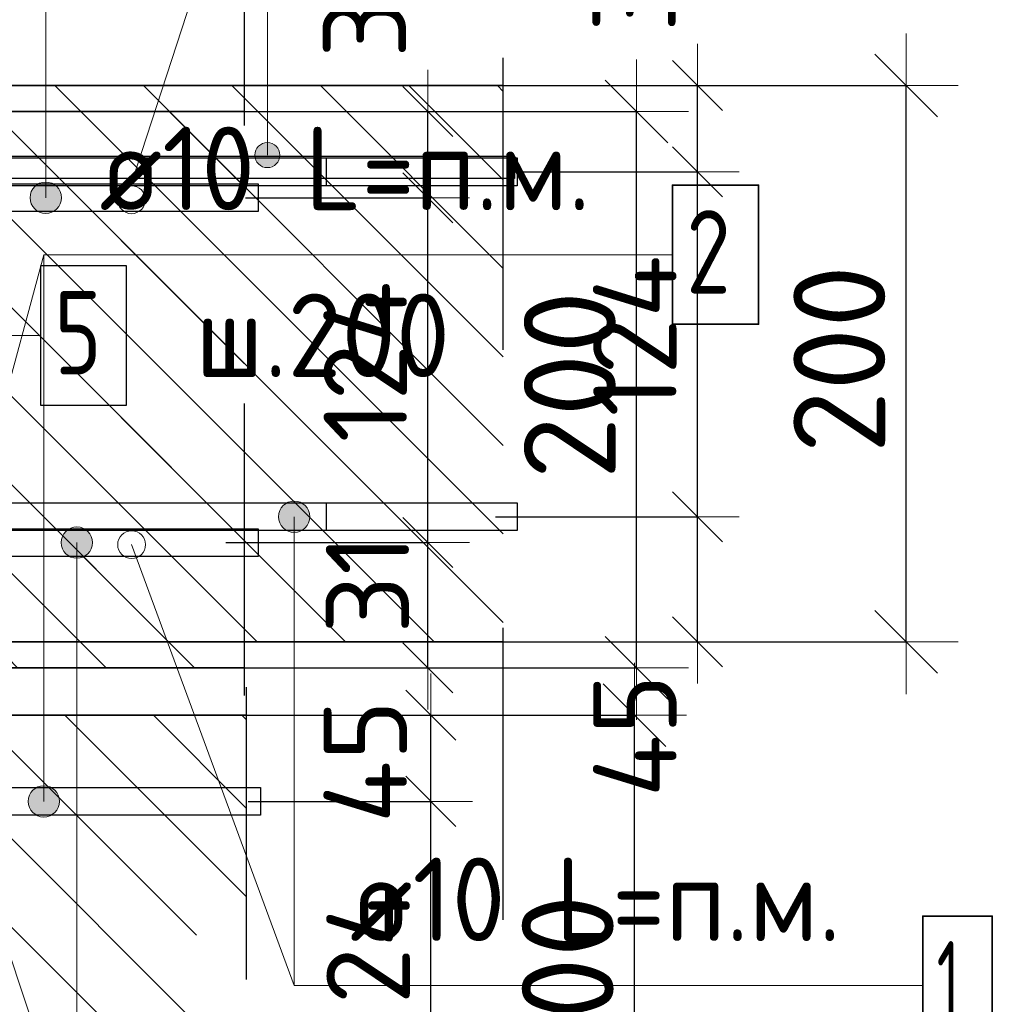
# Model space of a CAD drawing. Header units: metres. Extents: x -38 to 97, y -15 to 21.
# Tile 70 of 216: x 72.546 to 72.895, y 3.288 to 3.642. Entities that reach past the tile are written whole.
import ezdxf

# ---------------------------------------------------------------- set-up
doc = ezdxf.new("R2010")
doc.units = ezdxf.units.M
doc.header["$PDMODE"] = 65
doc.linetypes.add('______4', pattern=[0.135, 0.105, -0.03])
for name, color, linetype, lineweight in [('XR$3$Арм. стержнями верхней зоны', 180, 'Continuous', 35), ('XR$3$Арм. стержнями нижней зоны', 180, 'Continuous', 35), ('XR$3$Арм.стержн. Арматура края', 96, 'Continuous', 35), ('XR$3$Арм.стержн. Доп. арматура', 180, 'Continuous', 35), ('XR$3$Размерная линия (1)', 7, 'Continuous', 13), ('XR$3$Размерная линия_ общее', 7, 'Continuous', 13), ('XR$4$Арм. стержнями верхней зоны', 180, 'Continuous', 35), ('XR$4$Арм.стержн. Арматура края', 96, 'Continuous', 35), ('XR$4$ВК__отв в полу 1-2 эт', 220, 'Continuous', 25), ('XR$4$Размерная линия (1)', 7, 'Continuous', 13), ('XR$4$Размерная линия_ общее', 7, 'Continuous', 13), ('XR$6$Арм. стержнями верхней зоны', 180, 'Continuous', 35), ('XR$6$Арм. стержнями нижней зоны', 180, 'Continuous', 35), ('XR$6$Арм.стержн. Арматура края', 96, 'Continuous', 35), ('XR$6$Размерная линия (1)', 7, 'Continuous', 13), ('XR$6$Размерная линия_ общее', 7, 'Continuous', 13)]:
    doc.layers.add(name, color=color, linetype=linetype, lineweight=lineweight)
doc.styles.add('ISOCPEUR', font='txt')
doc.dimstyles.new('DIMSTYLE_12', dxfattribs={"dimtxt": 0.03, "dimasz": 0.03, "dimexe": 0, "dimexo": 0, "dimgap": 0.015, "dimtad": 2, "dimdec": 0, "dimlfac": 1000, "dimrnd": 1, "dimzin": 12, "dimdsep": 46, "dimtxsty": 'ISOCPEUR', "dimblk1": 'ALL_ML_STRICH', "dimblk2": 'ALL_ML_STRICH', "dimsah": 1, "dimcen": 0, "dimclrd": 7, "dimclre": 256, "dimclrt": 7, "dimadec": 0, "dimazin": 0, "dimtfac": 1, "dimtdec": 0, "dimtix": 1, "dimtmove": 2, "dimatfit": 3, "dimfxl": 0, "dimtzin": 0, "dimlwd": 0, "dimlwe": -3, "dimarcsym": 0})
doc.dimstyles.new('DIMSTYLE_14', dxfattribs={"dimtxt": 0.03, "dimasz": 0.03, "dimexe": 0, "dimexo": 0, "dimgap": 0.015, "dimtad": 2, "dimdec": 0, "dimlfac": 1000, "dimrnd": 1, "dimzin": 12, "dimdsep": 46, "dimtxsty": 'ISOCPEUR', "dimblk1": 'ALL_ML_STRICH', "dimblk2": 'ALL_ML_STRICH', "dimsah": 1, "dimcen": 0, "dimclrd": 7, "dimclre": 256, "dimclrt": 7, "dimadec": 0, "dimazin": 0, "dimtfac": 1, "dimtdec": 0, "dimtix": 1, "dimtmove": 2, "dimatfit": 3, "dimfxl": 0, "dimtvp": 1.2, "dimtzin": 0, "dimlwd": 0, "dimlwe": -3, "dimarcsym": 0})
doc.dimstyles.new('DIMSTYLE_8', dxfattribs={"dimtxt": 0.033, "dimasz": 0.0375, "dimexe": 0, "dimexo": 0, "dimgap": 0.0165, "dimtad": 2, "dimdec": 0, "dimlfac": 1000, "dimrnd": 1, "dimzin": 12, "dimdsep": 46, "dimtxsty": 'ISOCPEUR', "dimblk1": 'ALL_ML_STRICH', "dimblk2": 'ALL_ML_STRICH', "dimsah": 1, "dimcen": 0, "dimclrd": 7, "dimclre": 256, "dimclrt": 7, "dimadec": 0, "dimazin": 0, "dimtfac": 1, "dimtdec": 0, "dimtix": 1, "dimtmove": 2, "dimatfit": 3, "dimfxl": 0, "dimtzin": 0, "dimlwd": 0, "dimlwe": -3, "dimarcsym": 0})
pattern_1 = [(135, (0, 0), (-0.031819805, -0.031819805), [0.4, -0.05, 0, -0.05]), (135, (-0.01591, -0.01591), (-0.031819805, -0.031819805), [0.8, -0.1, 0.1, -0.1])]

# ---------------------------------------------------------------- blocks, each defined once
blk = doc.blocks.new('ALL_ML_STRICH')
at = {"color": 0, "linetype": 'ByBlock', "lineweight": -2}
for p, q in [((0, -0.5), (0, 0.5)), ((-0.3, -0.3), (0.3, 0.3)), ((-1, 0), (0.5, 0))]:
    blk.add_line(p, q, dxfattribs=at)
blk = doc.blocks.new('*D95')
at = {"layer": 'DEFPOINTS', "color": 7, "linetype": 'Continuous', "lineweight": 13, "transparency": 33554687}
for p in [(72.69287, 3.61831), (72.69287, 3.41831), (72.86441, 3.41831)]:
    blk.add_point(p, dxfattribs=at)
at = {"layer": 'XR$3$Размерная линия_ общее', "color": 253, "linetype": 'Continuous', "lineweight": -2, "true_color": 0xa0a0a0, "transparency": 33554687}
for p, q in [((72.71287, 3.61831), (72.86441, 3.61831)), ((72.71287, 3.41831), (72.86441, 3.41831))]:
    blk.add_line(p, q, dxfattribs=at)
at = {"layer": 'XR$3$Размерная линия_ общее', "color": 7, "linetype": 'Continuous', "lineweight": -2, "transparency": 33554687}
blk.add_line((72.86441, 3.41831), (72.86441, 3.61831), dxfattribs=at)
at = {"layer": 'XR$3$Размерная линия_ общее', "color": 7, "linetype": 'Continuous', "lineweight": 13, "transparency": 33554687, "xscale": 0.0375, "yscale": 0.0375, "zscale": 0.0375}
for p, rotation in [((72.86441, 3.61831), 90), ((72.86441, 3.41831), 270)]:
    blk.add_blockref('ALL_ML_STRICH', p, dxfattribs=dict(at, rotation=rotation))
at = {"layer": 'XR$3$Размерная линия_ общее', "color": 7, "linetype": 'Continuous', "lineweight": 13, "transparency": 33554687, "insert": (72.84041, 3.51996), "char_height": 0.033, "width": 0.099, "attachment_point": 5, "rotation": 90, "style": 'ISOCPEUR'}
blk.add_mtext('\\A1;{200}', dxfattribs=at)
blk = doc.blocks.new('*D213')
at = {"layer": 'DEFPOINTS', "color": 7, "linetype": 'Continuous', "lineweight": 13, "transparency": 33554687}
for p in [(72.69675, 3.46331), (72.7096, 3.41831), (72.78941, 3.41831)]:
    blk.add_point(p, dxfattribs=at)
at = {"layer": 'XR$3$Размерная линия (1)', "color": 9, "linetype": 'Continuous', "lineweight": -2, "true_color": 0xc7c7c7, "transparency": 33554687}
for p, q in [((72.71675, 3.46331), (72.78941, 3.46331)), ((72.7296, 3.41831), (72.78941, 3.41831))]:
    blk.add_line(p, q, dxfattribs=at)
at = {"layer": 'XR$3$Размерная линия (1)', "color": 7, "linetype": 'Continuous', "lineweight": -2, "transparency": 33554687}
blk.add_line((72.78941, 3.41831), (72.78941, 3.46331), dxfattribs=at)
at = {"layer": 'XR$3$Размерная линия (1)', "color": 7, "linetype": 'Continuous', "lineweight": 13, "transparency": 33554687, "xscale": 0.03, "yscale": 0.03, "zscale": 0.03}
for p, rotation in [((72.78941, 3.46331), 90), ((72.78941, 3.41831), 270)]:
    blk.add_blockref('ALL_ML_STRICH', p, dxfattribs=dict(at, rotation=rotation))
at = {"layer": 'XR$3$Размерная линия (1)', "color": 7, "linetype": 'Continuous', "lineweight": 13, "transparency": 33554687, "insert": (72.76691, 3.38455), "char_height": 0.03, "width": 0.06, "attachment_point": 5, "rotation": 90, "style": 'ISOCPEUR'}
blk.add_mtext('\\A1;{45}', dxfattribs=at)
blk = doc.blocks.new('*D214')
at = {"layer": 'DEFPOINTS', "color": 7, "linetype": 'Continuous', "lineweight": 13, "transparency": 33554687}
for p in [(72.70378, 3.58731), (72.69675, 3.46331), (72.78941, 3.46331)]:
    blk.add_point(p, dxfattribs=at)
at = {"layer": 'XR$3$Размерная линия (1)', "color": 9, "linetype": 'Continuous', "lineweight": -2, "true_color": 0xc7c7c7, "transparency": 33554687}
for p, q in [((72.72378, 3.58731), (72.78941, 3.58731)), ((72.71675, 3.46331), (72.78941, 3.46331))]:
    blk.add_line(p, q, dxfattribs=at)
at = {"layer": 'XR$3$Размерная линия (1)', "color": 7, "linetype": 'Continuous', "lineweight": -2, "transparency": 33554687}
blk.add_line((72.78941, 3.46331), (72.78941, 3.58731), dxfattribs=at)
at = {"layer": 'XR$3$Размерная линия (1)', "color": 7, "linetype": 'Continuous', "lineweight": 13, "transparency": 33554687, "xscale": 0.03, "yscale": 0.03, "zscale": 0.03}
for p, rotation in [((72.78941, 3.58731), 90), ((72.78941, 3.46331), 270)]:
    blk.add_blockref('ALL_ML_STRICH', p, dxfattribs=dict(at, rotation=rotation))
at = {"layer": 'XR$3$Размерная линия (1)', "color": 7, "linetype": 'Continuous', "lineweight": 13, "transparency": 33554687, "insert": (72.76691, 3.52831), "char_height": 0.03, "width": 0.09, "attachment_point": 5, "rotation": 90, "style": 'ISOCPEUR'}
blk.add_mtext('\\A1;{124}', dxfattribs=at)
blk = doc.blocks.new('*D215')
at = {"layer": 'DEFPOINTS', "color": 7, "linetype": 'Continuous', "lineweight": 13, "transparency": 33554687}
for p in [(72.68591, 3.61831), (72.70378, 3.58731), (72.78941, 3.58731)]:
    blk.add_point(p, dxfattribs=at)
at = {"layer": 'XR$3$Размерная линия (1)', "color": 9, "linetype": 'Continuous', "lineweight": -2, "true_color": 0xc7c7c7, "transparency": 33554687}
for p, q in [((72.70591, 3.61831), (72.78941, 3.61831)), ((72.72378, 3.58731), (72.78941, 3.58731))]:
    blk.add_line(p, q, dxfattribs=at)
at = {"layer": 'XR$3$Размерная линия (1)', "color": 7, "linetype": 'Continuous', "lineweight": -2, "transparency": 33554687}
blk.add_line((72.78941, 3.58731), (72.78941, 3.61831), dxfattribs=at)
at = {"layer": 'XR$3$Размерная линия (1)', "color": 7, "linetype": 'Continuous', "lineweight": 13, "transparency": 33554687, "xscale": 0.03, "yscale": 0.03, "zscale": 0.03}
for p, rotation in [((72.78941, 3.61831), 90), ((72.78941, 3.58731), 270)]:
    blk.add_blockref('ALL_ML_STRICH', p, dxfattribs=dict(at, rotation=rotation))
at = {"layer": 'XR$3$Размерная линия (1)', "color": 7, "linetype": 'Continuous', "lineweight": 13, "transparency": 33554687, "insert": (72.76667, 3.6556), "char_height": 0.03, "width": 0.06, "attachment_point": 5, "rotation": 90, "style": 'ISOCPEUR'}
blk.add_mtext('\\A1;{31}', dxfattribs=at)
blk = doc.blocks.new('*D506')
at = {"layer": 'DEFPOINTS', "color": 7, "linetype": 'Continuous', "lineweight": 13, "transparency": 33554687}
for p in [(72.60789, 3.36097), (72.60086, 3.23697), (72.69352, 3.23697)]:
    blk.add_point(p, dxfattribs=at)
at = {"layer": 'XR$4$Размерная линия (1)', "color": 9, "linetype": 'Continuous', "lineweight": -2, "true_color": 0xc7c7c7, "transparency": 33554687}
for p, q in [((72.62789, 3.36097), (72.69352, 3.36097)), ((72.62086, 3.23697), (72.69352, 3.23697))]:
    blk.add_line(p, q, dxfattribs=at)
at = {"layer": 'XR$4$Размерная линия (1)', "color": 7, "linetype": 'Continuous', "lineweight": -2, "transparency": 33554687}
blk.add_line((72.69352, 3.23697), (72.69352, 3.36097), dxfattribs=at)
at = {"layer": 'XR$4$Размерная линия (1)', "color": 7, "linetype": 'Continuous', "lineweight": 13, "transparency": 33554687, "xscale": 0.03, "yscale": 0.03, "zscale": 0.03}
for p, rotation in [((72.69352, 3.36097), 90), ((72.69352, 3.23697), 270)]:
    blk.add_blockref('ALL_ML_STRICH', p, dxfattribs=dict(at, rotation=rotation))
at = {"layer": 'XR$4$Размерная линия (1)', "color": 7, "linetype": 'Continuous', "lineweight": 13, "transparency": 33554687, "insert": (72.67102, 3.30197), "char_height": 0.03, "width": 0.09, "attachment_point": 5, "rotation": 90, "style": 'ISOCPEUR'}
blk.add_mtext('\\A1;{124}', dxfattribs=at)
blk = doc.blocks.new('*D507')
at = {"layer": 'DEFPOINTS', "color": 7, "linetype": 'Continuous', "lineweight": 13, "transparency": 33554687}
for p in [(72.59002, 3.39197), (72.60789, 3.36097), (72.69352, 3.36097)]:
    blk.add_point(p, dxfattribs=at)
at = {"layer": 'XR$4$Размерная линия (1)', "color": 9, "linetype": 'Continuous', "lineweight": -2, "true_color": 0xc7c7c7, "transparency": 33554687}
for p, q in [((72.61002, 3.39197), (72.69352, 3.39197)), ((72.62789, 3.36097), (72.69352, 3.36097))]:
    blk.add_line(p, q, dxfattribs=at)
at = {"layer": 'XR$4$Размерная линия (1)', "color": 7, "linetype": 'Continuous', "lineweight": -2, "transparency": 33554687}
blk.add_line((72.69352, 3.36097), (72.69352, 3.39197), dxfattribs=at)
at = {"layer": 'XR$4$Размерная линия (1)', "color": 7, "linetype": 'Continuous', "lineweight": 13, "transparency": 33554687, "xscale": 0.03, "yscale": 0.03, "zscale": 0.03}
for p, rotation in [((72.69352, 3.39197), 90), ((72.69352, 3.36097), 270)]:
    blk.add_blockref('ALL_ML_STRICH', p, dxfattribs=dict(at, rotation=rotation))
at = {"layer": 'XR$4$Размерная линия (1)', "color": 7, "linetype": 'Continuous', "lineweight": 13, "transparency": 33554687, "insert": (72.67078, 3.43926), "char_height": 0.03, "width": 0.06, "attachment_point": 5, "rotation": 90, "style": 'ISOCPEUR'}
blk.add_mtext('\\A1;{31}', dxfattribs=at)
blk = doc.blocks.new('*D513')
at = {"layer": 'DEFPOINTS', "color": 7, "linetype": 'Continuous', "lineweight": 13, "transparency": 33554687}
for p in [(72.5952, 3.39197), (72.5952, 3.19197), (72.76674, 3.19197)]:
    blk.add_point(p, dxfattribs=at)
at = {"layer": 'XR$4$Размерная линия_ общее', "color": 253, "linetype": 'Continuous', "lineweight": -2, "true_color": 0xa0a0a0, "transparency": 33554687}
for p, q in [((72.6152, 3.39197), (72.76674, 3.39197)), ((72.6152, 3.19197), (72.76674, 3.19197))]:
    blk.add_line(p, q, dxfattribs=at)
at = {"layer": 'XR$4$Размерная линия_ общее', "color": 7, "linetype": 'Continuous', "lineweight": -2, "transparency": 33554687}
blk.add_line((72.76674, 3.19197), (72.76674, 3.39197), dxfattribs=at)
at = {"layer": 'XR$4$Размерная линия_ общее', "color": 7, "linetype": 'Continuous', "lineweight": 13, "transparency": 33554687, "xscale": 0.0375, "yscale": 0.0375, "zscale": 0.0375}
for p, rotation in [((72.76674, 3.39197), 90), ((72.76674, 3.19197), 270)]:
    blk.add_blockref('ALL_ML_STRICH', p, dxfattribs=dict(at, rotation=rotation))
at = {"layer": 'XR$4$Размерная линия_ общее', "color": 7, "linetype": 'Continuous', "lineweight": 13, "transparency": 33554687, "insert": (72.74274, 3.29362), "char_height": 0.033, "width": 0.099, "attachment_point": 5, "rotation": 90, "style": 'ISOCPEUR'}
blk.add_mtext('\\A1;{200}', dxfattribs=at)
blk = doc.blocks.new('*D831')
at = {"layer": 'DEFPOINTS', "color": 7, "linetype": 'Continuous', "lineweight": 13, "transparency": 33554687}
for p in [(72.59594, 3.609), (72.59594, 3.409), (72.76748, 3.409)]:
    blk.add_point(p, dxfattribs=at)
at = {"layer": 'XR$6$Размерная линия_ общее', "color": 253, "linetype": 'Continuous', "lineweight": -2, "true_color": 0xa0a0a0, "transparency": 33554687}
for p, q in [((72.61594, 3.609), (72.76748, 3.609)), ((72.61594, 3.409), (72.76748, 3.409))]:
    blk.add_line(p, q, dxfattribs=at)
at = {"layer": 'XR$6$Размерная линия_ общее', "color": 7, "linetype": 'Continuous', "lineweight": -2, "transparency": 33554687}
blk.add_line((72.76748, 3.409), (72.76748, 3.609), dxfattribs=at)
at = {"layer": 'XR$6$Размерная линия_ общее', "color": 7, "linetype": 'Continuous', "lineweight": 13, "transparency": 33554687, "xscale": 0.0375, "yscale": 0.0375, "zscale": 0.0375}
for p, rotation in [((72.76748, 3.609), 90), ((72.76748, 3.409), 270)]:
    blk.add_blockref('ALL_ML_STRICH', p, dxfattribs=dict(at, rotation=rotation))
at = {"layer": 'XR$6$Размерная линия_ общее', "color": 7, "linetype": 'Continuous', "lineweight": 13, "transparency": 33554687, "insert": (72.74348, 3.51065), "char_height": 0.033, "width": 0.099, "attachment_point": 5, "rotation": 90, "style": 'ISOCPEUR'}
blk.add_mtext('\\A1;{200}', dxfattribs=at)
blk = doc.blocks.new('*D978')
at = {"layer": 'DEFPOINTS', "color": 7, "linetype": 'Continuous', "lineweight": 13, "transparency": 33554687}
for p in [(72.59982, 3.454), (72.61267, 3.409), (72.69248, 3.409)]:
    blk.add_point(p, dxfattribs=at)
at = {"layer": 'XR$6$Размерная линия (1)', "color": 9, "linetype": 'Continuous', "lineweight": -2, "true_color": 0xc7c7c7, "transparency": 33554687}
for p, q in [((72.61982, 3.454), (72.69248, 3.454)), ((72.63267, 3.409), (72.69248, 3.409))]:
    blk.add_line(p, q, dxfattribs=at)
at = {"layer": 'XR$6$Размерная линия (1)', "color": 7, "linetype": 'Continuous', "lineweight": -2, "transparency": 33554687}
blk.add_line((72.69248, 3.409), (72.69248, 3.454), dxfattribs=at)
at = {"layer": 'XR$6$Размерная линия (1)', "color": 7, "linetype": 'Continuous', "lineweight": 13, "transparency": 33554687, "xscale": 0.03, "yscale": 0.03, "zscale": 0.03}
for p, rotation in [((72.69248, 3.454), 90), ((72.69248, 3.409), 270)]:
    blk.add_blockref('ALL_ML_STRICH', p, dxfattribs=dict(at, rotation=rotation))
at = {"layer": 'XR$6$Размерная линия (1)', "color": 7, "linetype": 'Continuous', "lineweight": 13, "transparency": 33554687, "insert": (72.66998, 3.37524), "char_height": 0.03, "width": 0.06, "attachment_point": 5, "rotation": 90, "style": 'ISOCPEUR'}
blk.add_mtext('\\A1;{45}', dxfattribs=at)
blk = doc.blocks.new('*D979')
at = {"layer": 'DEFPOINTS', "color": 7, "linetype": 'Continuous', "lineweight": 13, "transparency": 33554687}
for p in [(72.60685, 3.578), (72.59982, 3.454), (72.69248, 3.454)]:
    blk.add_point(p, dxfattribs=at)
at = {"layer": 'XR$6$Размерная линия (1)', "color": 9, "linetype": 'Continuous', "lineweight": -2, "true_color": 0xc7c7c7, "transparency": 33554687}
for p, q in [((72.62685, 3.578), (72.69248, 3.578)), ((72.61982, 3.454), (72.69248, 3.454))]:
    blk.add_line(p, q, dxfattribs=at)
at = {"layer": 'XR$6$Размерная линия (1)', "color": 7, "linetype": 'Continuous', "lineweight": -2, "transparency": 33554687}
blk.add_line((72.69248, 3.454), (72.69248, 3.578), dxfattribs=at)
at = {"layer": 'XR$6$Размерная линия (1)', "color": 7, "linetype": 'Continuous', "lineweight": 13, "transparency": 33554687, "xscale": 0.03, "yscale": 0.03, "zscale": 0.03}
for p, rotation in [((72.69248, 3.578), 90), ((72.69248, 3.454), 270)]:
    blk.add_blockref('ALL_ML_STRICH', p, dxfattribs=dict(at, rotation=rotation))
at = {"layer": 'XR$6$Размерная линия (1)', "color": 7, "linetype": 'Continuous', "lineweight": 13, "transparency": 33554687, "insert": (72.66998, 3.519), "char_height": 0.03, "width": 0.09, "attachment_point": 5, "rotation": 90, "style": 'ISOCPEUR'}
blk.add_mtext('\\A1;{124}', dxfattribs=at)
blk = doc.blocks.new('*D980')
at = {"layer": 'DEFPOINTS', "color": 7, "linetype": 'Continuous', "lineweight": 13, "transparency": 33554687}
for p in [(72.58898, 3.609), (72.60685, 3.578), (72.69248, 3.578)]:
    blk.add_point(p, dxfattribs=at)
at = {"layer": 'XR$6$Размерная линия (1)', "color": 9, "linetype": 'Continuous', "lineweight": -2, "true_color": 0xc7c7c7, "transparency": 33554687}
for p, q in [((72.60898, 3.609), (72.69248, 3.609)), ((72.62685, 3.578), (72.69248, 3.578))]:
    blk.add_line(p, q, dxfattribs=at)
at = {"layer": 'XR$6$Размерная линия (1)', "color": 7, "linetype": 'Continuous', "lineweight": -2, "transparency": 33554687}
blk.add_line((72.69248, 3.578), (72.69248, 3.609), dxfattribs=at)
at = {"layer": 'XR$6$Размерная линия (1)', "color": 7, "linetype": 'Continuous', "lineweight": 13, "transparency": 33554687, "xscale": 0.03, "yscale": 0.03, "zscale": 0.03}
for p, rotation in [((72.69248, 3.609), 90), ((72.69248, 3.578), 270)]:
    blk.add_blockref('ALL_ML_STRICH', p, dxfattribs=dict(at, rotation=rotation))
at = {"layer": 'XR$6$Размерная линия (1)', "color": 7, "linetype": 'Continuous', "lineweight": 13, "transparency": 33554687, "insert": (72.66974, 3.64629), "char_height": 0.03, "width": 0.06, "attachment_point": 5, "rotation": 90, "style": 'ISOCPEUR'}
blk.add_mtext('\\A1;{31}', dxfattribs=at)

msp = doc.modelspace()

# ---------------------------------------------------------------- hatches: boundary and pattern name
at = {"linetype": 'Continuous', "lineweight": 25, "transparency": 33554687}
h = msp.add_hatch(dxfattribs=at)
h.set_pattern_fill('__________540', scale=0.015, style=0, pattern_type=2)
h.set_pattern_definition(pattern_1)
h.paths.add_polyline_path([(72.34592, 3.61831), (72.34592, 3.41831), (72.71957, 3.41831), (72.71957, 3.61831)], flags=0)
at = {"linetype": 'Continuous', "lineweight": 13, "transparency": 33554687}
h = msp.add_hatch(dxfattribs=at)
h.set_pattern_fill('__________540', scale=0.015, style=0, pattern_type=2)
h.set_pattern_definition(pattern_1)
h.paths.add_polyline_path([(72.44581, 3.609), (72.44581, 3.409), (72.62641, 3.409), (72.62641, 3.609)], flags=0)
h = msp.add_hatch(dxfattribs=at)
h.set_pattern_fill('__________540', scale=0.015, style=0, pattern_type=2)
h.set_pattern_definition(pattern_1)
h.paths.add_polyline_path([(72.20014, 3.39197), (72.20014, 3.19197), (72.62732, 3.19197), (72.62732, 3.39197)], flags=0)
at = {"layer": 'XR$3$Арм. стержнями верхней зоны', "linetype": 'Continuous', "lineweight": 13, "transparency": 33554687}
for points in [[(72.63701, 3.59718), (72.63251, 3.59718), (72.63089, 3.59556)], [(72.63701, 3.59718), (72.63089, 3.59556), (72.63863, 3.59556)], [(72.63251, 3.59718), (72.63701, 3.59718), (72.63476, 3.59781)], [(72.63863, 3.59556), (72.63089, 3.59556), (72.63026, 3.59331)], [(72.63863, 3.59556), (72.63026, 3.59331), (72.63926, 3.59331)], [(72.63926, 3.59331), (72.63026, 3.59331), (72.63089, 3.59106)], [(72.63926, 3.59331), (72.63089, 3.59106), (72.63863, 3.59106)], [(72.63863, 3.59106), (72.63089, 3.59106), (72.63251, 3.58944)], [(72.63863, 3.59106), (72.63251, 3.58944), (72.63701, 3.58944)], [(72.63701, 3.58944), (72.63251, 3.58944), (72.63476, 3.58881)]]:
    msp.add_hatch(color=7, dxfattribs=at).paths.add_polyline_path(points)
at = {"layer": 'XR$3$Арм. стержнями нижней зоны', "linetype": 'Continuous', "lineweight": 13, "transparency": 33554687}
for points in [[(72.6388, 3.46331), (72.65005, 3.46331), (72.64926, 3.46612)], [(72.6388, 3.46331), (72.64926, 3.46612), (72.63959, 3.46612)], [(72.63959, 3.46612), (72.64926, 3.46612), (72.64724, 3.46814)], [(72.63959, 3.46612), (72.64724, 3.46814), (72.64161, 3.46814)], [(72.64161, 3.46814), (72.64724, 3.46814), (72.64442, 3.46893)], [(72.63959, 3.46049), (72.65005, 3.46331), (72.6388, 3.46331)], [(72.63959, 3.46049), (72.64926, 3.46049), (72.65005, 3.46331)], [(72.64161, 3.45847), (72.64926, 3.46049), (72.63959, 3.46049)], [(72.64161, 3.45847), (72.64724, 3.45847), (72.64926, 3.46049)], [(72.64724, 3.45847), (72.64161, 3.45847), (72.64442, 3.45768)]]:
    msp.add_hatch(color=7, dxfattribs=at).paths.add_polyline_path(points)
at = {"layer": 'XR$4$Арм. стержнями верхней зоны', "linetype": 'Continuous', "lineweight": 13, "transparency": 33554687}
for points in [[(72.55923, 3.36378), (72.54956, 3.36378), (72.54877, 3.36097)], [(72.55923, 3.36378), (72.54877, 3.36097), (72.56002, 3.36097)], [(72.55721, 3.36581), (72.55158, 3.36581), (72.54956, 3.36378)], [(72.55721, 3.36581), (72.54956, 3.36378), (72.55923, 3.36378)], [(72.55158, 3.36581), (72.55721, 3.36581), (72.55439, 3.3666)], [(72.56002, 3.36097), (72.54877, 3.36097), (72.54956, 3.35816)], [(72.56002, 3.36097), (72.54956, 3.35816), (72.55923, 3.35816)], [(72.55923, 3.35816), (72.54956, 3.35816), (72.55158, 3.35613)], [(72.55923, 3.35816), (72.55158, 3.35613), (72.55721, 3.35613)], [(72.55721, 3.35613), (72.55158, 3.35613), (72.55439, 3.35535)]]:
    msp.add_hatch(color=7, dxfattribs=at).paths.add_polyline_path(points)
at = {"layer": 'XR$6$Арм. стержнями верхней зоны', "linetype": 'Continuous', "lineweight": 13, "transparency": 33554687}
for points in [[(72.55789, 3.58284), (72.55226, 3.58284), (72.55024, 3.58081)], [(72.55789, 3.58284), (72.55024, 3.58081), (72.55991, 3.58081)], [(72.55226, 3.58284), (72.55789, 3.58284), (72.55508, 3.58362)], [(72.55991, 3.58081), (72.55024, 3.58081), (72.54945, 3.578)], [(72.55991, 3.58081), (72.54945, 3.578), (72.5607, 3.578)], [(72.5607, 3.578), (72.54945, 3.578), (72.55024, 3.57519)], [(72.5607, 3.578), (72.55024, 3.57519), (72.55991, 3.57519)], [(72.55991, 3.57519), (72.55024, 3.57519), (72.55226, 3.57316)], [(72.55991, 3.57519), (72.55226, 3.57316), (72.55789, 3.57316)], [(72.55789, 3.57316), (72.55226, 3.57316), (72.55508, 3.57237)]]:
    msp.add_hatch(color=7, dxfattribs=at).paths.add_polyline_path(points)
at = {"layer": 'XR$6$Арм. стержнями нижней зоны', "linetype": 'Continuous', "lineweight": 13, "transparency": 33554687}
for points in [[(72.56143, 3.45681), (72.5711, 3.45681), (72.56908, 3.45884)], [(72.56143, 3.45681), (72.56908, 3.45884), (72.56345, 3.45884)], [(72.56345, 3.45884), (72.56908, 3.45884), (72.56627, 3.45962)], [(72.56064, 3.454), (72.57189, 3.454), (72.5711, 3.45681)], [(72.56064, 3.454), (72.5711, 3.45681), (72.56143, 3.45681)], [(72.56143, 3.45119), (72.57189, 3.454), (72.56064, 3.454)], [(72.56143, 3.45119), (72.5711, 3.45119), (72.57189, 3.454)], [(72.56345, 3.44916), (72.5711, 3.45119), (72.56143, 3.45119)], [(72.56345, 3.44916), (72.56908, 3.44916), (72.5711, 3.45119)], [(72.56908, 3.44916), (72.56345, 3.44916), (72.56627, 3.44837)]]:
    msp.add_hatch(color=7, dxfattribs=at).paths.add_polyline_path(points)

# ---------------------------------------------------------------- linework, layer by layer
at = {"color": 7, "linetype": 'Continuous', "lineweight": 13, "transparency": 33554687}
for p, q in [((72.58592, 3.58326), (72.63476, 3.73347)), ((72.58595, 3.45326), (72.64442, 3.29473)), ((72.49584, 3.44395), (72.56618, 3.23395))]:
    msp.add_line(p, q, dxfattribs=at)
at = {"color": 7, "linetype": '______4', "lineweight": 25, "transparency": 33554687}
for p, q in [((72.71957, 3.31831), (72.71957, 3.71831)), ((72.62641, 3.709), (72.62641, 3.309)), ((72.62732, 3.09197), (72.62732, 3.49197))]:
    msp.add_line(p, q, dxfattribs=at)
at = {"color": 7, "linetype": 'Continuous', "lineweight": 35, "transparency": 33554687}
for p, q in [((72.71957, 3.61831), (72.34592, 3.61831)), ((72.62641, 3.609), (72.44581, 3.609)), ((72.34592, 3.41831), (72.71957, 3.41831)), ((72.44581, 3.409), (72.62641, 3.409)), ((72.62732, 3.39197), (72.20014, 3.39197))]:
    msp.add_line(p, q, dxfattribs=at)
at = {"color": 7, "linetype": 'Continuous', "lineweight": 13, "transparency": 33554687}
for centre in [(72.58592, 3.57726), (72.58595, 3.45326)]:
    msp.add_circle(centre, 0.005, dxfattribs=at)
at = {"layer": 'XR$3$Арм. стержнями верхней зоны', "color": 7, "linetype": 'Continuous', "lineweight": 13, "transparency": 33554687}
for p, q in [((72.63476, 3.73347), (72.63476, 3.59331)), ((72.63476, 3.59781), (72.63476, 3.59781)), ((72.63026, 3.59331), (72.63026, 3.59331)), ((72.63926, 3.59331), (72.63926, 3.59331)), ((72.63476, 3.58881), (72.63476, 3.58881))]:
    msp.add_line(p, q, dxfattribs=at)
at = {"layer": 'XR$3$Арм. стержнями верхней зоны', "color": 4, "linetype": 'Continuous', "lineweight": 25, "transparency": 33554687}
msp.add_lwpolyline([(72.14592, 3.59231), (72.72457, 3.59231), (72.72457, 3.58231), (72.14592, 3.58231), (72.14592, 3.59231)], dxfattribs=at)
at = {"layer": 'XR$3$Арм. стержнями верхней зоны', "color": 7, "linetype": 'Continuous', "lineweight": 13, "transparency": 33554687}
msp.add_circle((72.63476, 3.59331), 0.0045, dxfattribs=at)
at = {"layer": 'XR$3$Арм. стержнями нижней зоны', "color": 7, "linetype": 'Continuous', "lineweight": 13, "transparency": 33554687}
for p, q in [((72.64442, 3.46893), (72.64442, 3.46893)), ((72.6388, 3.46331), (72.6388, 3.46331)), ((72.64442, 3.29473), (72.64442, 3.46331)), ((72.65005, 3.46331), (72.65005, 3.46331)), ((72.64442, 3.45768), (72.64442, 3.45768)), ((72.64442, 3.29473), (72.87042, 3.29473))]:
    msp.add_line(p, q, dxfattribs=at)
at = {"layer": 'XR$3$Арм. стержнями нижней зоны', "color": 4, "linetype": 'Continuous', "lineweight": 25, "transparency": 33554687}
msp.add_lwpolyline([(72.14592, 3.46831), (72.72457, 3.46831), (72.72457, 3.45831), (72.14592, 3.45831), (72.14592, 3.46831)], dxfattribs=at)
at = {"layer": 'XR$3$Арм. стержнями нижней зоны', "color": 7, "linetype": 'Continuous', "lineweight": 35, "transparency": 33554687}
msp.add_lwpolyline([(72.87042, 3.26973), (72.89542, 3.26973), (72.89542, 3.31973), (72.87042, 3.31973), (72.87042, 3.26973)], dxfattribs=at)
at = {"layer": 'XR$3$Арм. стержнями нижней зоны', "color": 7, "linetype": 'Continuous', "lineweight": 13, "transparency": 33554687}
msp.add_circle((72.64442, 3.46331), 0.00563, dxfattribs=at)
at = {"layer": 'XR$3$Арм.стержн. Арматура края', "color": 4, "linetype": 'Continuous', "lineweight": 25, "transparency": 33554687}
for points in [[(72.18926, 3.59231), (72.65592, 3.59231), (72.65592, 3.58231)], [(72.65592, 3.58231), (72.18995, 3.58231)], [(72.18995, 3.46831), (72.65592, 3.46831), (72.65592, 3.45831), (72.18926, 3.45831)]]:
    msp.add_lwpolyline(points, dxfattribs=at)
at = {"layer": 'XR$3$Арм.стержн. Арматура края', "color": 40, "linetype": 'Continuous', "lineweight": 25, "transparency": 33554687}
msp.add_lwpolyline([(72.37985, 3.59294), (72.72357, 3.59294), (72.72357, 3.58494), (72.38002, 3.58494)], dxfattribs=at)
at = {"layer": 'XR$3$Арм.стержн. Доп. арматура', "color": 7, "linetype": 'Continuous', "lineweight": 13, "transparency": 33554687}
msp.add_line((72.32717, 3.52847), (72.55317, 3.52847), dxfattribs=at)
at = {"layer": 'XR$3$Арм.стержн. Доп. арматура', "color": 7, "linetype": 'Continuous', "lineweight": 25, "transparency": 33554687}
msp.add_lwpolyline([(72.55317, 3.50347), (72.58417, 3.50347), (72.58417, 3.55347), (72.55317, 3.55347), (72.55317, 3.50347)], dxfattribs=at)
at = {"layer": 'XR$4$Арм. стержнями верхней зоны', "color": 7, "linetype": 'Continuous', "lineweight": 13, "transparency": 33554687}
for p, q in [((72.55439, 3.55752), (72.78039, 3.55752)), ((72.55439, 3.55752), (72.55439, 3.36097)), ((72.55439, 3.3666), (72.55439, 3.3666)), ((72.54877, 3.36097), (72.54877, 3.36097)), ((72.56002, 3.36097), (72.56002, 3.36097)), ((72.55439, 3.35535), (72.55439, 3.35535))]:
    msp.add_line(p, q, dxfattribs=at)
at = {"layer": 'XR$4$Арм. стержнями верхней зоны', "color": 7, "linetype": 'Continuous', "lineweight": 35, "transparency": 33554687}
msp.add_lwpolyline([(72.78039, 3.53252), (72.81139, 3.53252), (72.81139, 3.58252), (72.78039, 3.58252), (72.78039, 3.53252)], dxfattribs=at)
at = {"layer": 'XR$4$Арм. стержнями верхней зоны', "color": 4, "linetype": 'Continuous', "lineweight": 25, "transparency": 33554687}
msp.add_lwpolyline([(72.22514, 3.36597), (72.63232, 3.36597), (72.63232, 3.35597), (72.22514, 3.35597), (72.22514, 3.36597)], dxfattribs=at)
msp.add_lwpolyline([(72.22514, 3.36597), (72.63232, 3.36597), (72.63232, 3.35597), (72.22514, 3.35597), (72.22514, 3.36597)], dxfattribs=at)
at = {"layer": 'XR$4$Арм. стержнями верхней зоны', "color": 7, "linetype": 'Continuous', "lineweight": 13, "transparency": 33554687}
msp.add_circle((72.55439, 3.36097), 0.00563, dxfattribs=at)
at = {"layer": 'XR$4$Арм.стержн. Арматура края', "color": 4, "linetype": 'Continuous', "lineweight": 25, "transparency": 33554687}
msp.add_lwpolyline([(72.2537, 3.36597), (72.63232, 3.36597), (72.63232, 3.35597), (72.2544, 3.35597)], dxfattribs=at)
at = {"layer": 'XR$4$ВК__отв в полу 1-2 эт', "color": 7, "linetype": 'Continuous', "lineweight": 13, "transparency": 33554687}
msp.add_line((72.50014, 3.35692), (72.55439, 3.55752), dxfattribs=at)
at = {"layer": 'XR$6$Арм. стержнями верхней зоны', "color": 7, "linetype": 'Continuous', "lineweight": 13, "transparency": 33554687}
for p, q in [((72.55508, 3.77991), (72.55508, 3.578)), ((72.55508, 3.58362), (72.55508, 3.58362)), ((72.54945, 3.578), (72.54945, 3.578)), ((72.5607, 3.578), (72.5607, 3.578)), ((72.55508, 3.57237), (72.55508, 3.57237))]:
    msp.add_line(p, q, dxfattribs=at)
at = {"layer": 'XR$6$Арм. стержнями верхней зоны', "color": 4, "linetype": 'Continuous', "lineweight": 25, "transparency": 33554687}
msp.add_lwpolyline([(72.16578, 3.583), (72.63141, 3.583), (72.63141, 3.573), (72.16578, 3.573), (72.16578, 3.583)], dxfattribs=at)
msp.add_lwpolyline([(72.16578, 3.583), (72.63141, 3.583), (72.63141, 3.573), (72.16578, 3.573), (72.16578, 3.583)], dxfattribs=at)
at = {"layer": 'XR$6$Арм. стержнями верхней зоны', "color": 7, "linetype": 'Continuous', "lineweight": 13, "transparency": 33554687}
msp.add_circle((72.55508, 3.578), 0.00563, dxfattribs=at)
at = {"layer": 'XR$6$Арм. стержнями нижней зоны', "color": 7, "linetype": 'Continuous', "lineweight": 13, "transparency": 33554687}
for p, q in [((72.56627, 3.45962), (72.56627, 3.45962)), ((72.56064, 3.454), (72.56064, 3.454)), ((72.56627, 3.23376), (72.56627, 3.454)), ((72.57189, 3.454), (72.57189, 3.454)), ((72.56627, 3.44837), (72.56627, 3.44837))]:
    msp.add_line(p, q, dxfattribs=at)
at = {"layer": 'XR$6$Арм. стержнями нижней зоны', "color": 4, "linetype": 'Continuous', "lineweight": 25, "transparency": 33554687}
msp.add_lwpolyline([(72.16578, 3.459), (72.63141, 3.459), (72.63141, 3.449), (72.16578, 3.449), (72.16578, 3.459)], dxfattribs=at)
msp.add_lwpolyline([(72.16578, 3.459), (72.63141, 3.459), (72.63141, 3.449), (72.16578, 3.449), (72.16578, 3.459)], dxfattribs=at)
at = {"layer": 'XR$6$Арм. стержнями нижней зоны', "color": 7, "linetype": 'Continuous', "lineweight": 13, "transparency": 33554687}
msp.add_circle((72.56627, 3.454), 0.00563, dxfattribs=at)
at = {"layer": 'XR$6$Арм.стержн. Арматура края', "color": 4, "linetype": 'Continuous', "lineweight": 25, "transparency": 33554687}
for points in [[(72.19433, 3.583), (72.63141, 3.583), (72.63141, 3.573), (72.19502, 3.573)], [(72.19433, 3.583), (72.63141, 3.583), (72.63141, 3.573), (72.19502, 3.573)], [(72.19502, 3.459), (72.63141, 3.459), (72.63141, 3.449)], [(72.19502, 3.459), (72.63141, 3.459), (72.63141, 3.449)], [(72.63141, 3.449), (72.19433, 3.449)], [(72.63141, 3.449), (72.19433, 3.449)]]:
    msp.add_lwpolyline(points, dxfattribs=at)

# ---------------------------------------------------------------- texts
at = {"layer": 'XR$3$Арм. стержнями нижней зоны', "color": 7, "linetype": 'Continuous', "lineweight": 25, "transparency": 33554687, "char_height": 0.03, "attachment_point": 7, "style": 'ISOCPEUR'}
for s, insert, width in [('\\W0.94;ø10 L=п.м.', (72.66442, 3.31073), 0.199983), ('\\W0.56;1', (72.87542, 3.28073), 0.0233333)]:
    msp.add_mtext(s, dxfattribs=dict(at, insert=insert, width=width))
at = {"layer": 'XR$3$Арм.стержн. Доп. арматура', "color": 7, "linetype": 'Continuous', "lineweight": 25, "transparency": 33554687, "insert": (72.55817, 3.51447), "char_height": 0.03, "width": 0.0326407, "attachment_point": 7, "style": 'ISOCPEUR'}
msp.add_mtext('\\W0.78;5', dxfattribs=at)
at = {"layer": 'XR$4$Арм. стержнями верхней зоны', "color": 7, "linetype": 'Continuous', "lineweight": 25, "transparency": 33554687, "char_height": 0.03, "attachment_point": 7, "style": 'ISOCPEUR'}
for s, insert, width in [('\\W0.94;ø10 L=п.м.', (72.57439, 3.57352), 0.1999831), ('\\W0.78;2', (72.78539, 3.54352), 0.0326407), ('\\W0.95;ш.200 ', (72.60889, 3.51352), 0.1311997)]:
    msp.add_mtext(s, dxfattribs=dict(at, insert=insert, width=width))

# ---------------------------------------------------------------- dimensions: what is measured, and where the dimension line sits
at = {"layer": 'XR$3$Размерная линия (1)', "color": 7, "linetype": 'Continuous', "lineweight": 13, "transparency": 33554687}
for base, p1, p2, dimstyle, picture, middle in [((72.78941, 3.61831), (72.72378, 3.58731), (72.70591, 3.61831), 'DIMSTYLE_14', '*D215', (72.76667, 3.6556)), ((72.78941, 3.58731), (72.71675, 3.46331), (72.72378, 3.58731), 'DIMSTYLE_12', '*D214', (72.76691, 3.52831)), ((72.78941, 3.46331), (72.7296, 3.41831), (72.71675, 3.46331), 'DIMSTYLE_14', '*D213', (72.76691, 3.38455))]:
    dim = msp.add_linear_dim(base=base, p1=p1, p2=p2, angle=90, dimstyle=dimstyle, override={"dimpost": '<>', "dimclrd": 7, "dimclre": 9, "dimclrt": 7, "dimlwd": 0, "dimlwe": 65533}, dxfattribs=at)
    dim.commit()
    dim.dimension.update_dxf_attribs({"geometry": picture, "text_midpoint": middle, "dimtype": 160})
at = {"layer": 'XR$3$Размерная линия_ общее', "color": 7, "linetype": 'Continuous', "lineweight": 13, "transparency": 33554687}
dim = msp.add_linear_dim(base=(72.86441, 3.61831), p1=(72.71287, 3.41831), p2=(72.71287, 3.61831), angle=90, dimstyle='DIMSTYLE_8', override={"dimpost": '<>', "dimclrd": 7, "dimclre": 253, "dimclrt": 7, "dimlwd": 0, "dimlwe": 65533}, dxfattribs=at)
dim.commit()
dim.dimension.update_dxf_attribs({"geometry": '*D95', "text_midpoint": (72.84041, 3.51996), "dimtype": 160})
at = {"layer": 'XR$4$Размерная линия (1)', "color": 7, "linetype": 'Continuous', "lineweight": 13, "transparency": 33554687}
for base, p1, p2, dimstyle, picture, middle in [((72.69352, 3.39197), (72.62789, 3.36097), (72.61002, 3.39197), 'DIMSTYLE_14', '*D507', (72.67078, 3.43926)), ((72.69352, 3.36097), (72.62086, 3.23697), (72.62789, 3.36097), 'DIMSTYLE_12', '*D506', (72.67102, 3.30197))]:
    dim = msp.add_linear_dim(base=base, p1=p1, p2=p2, angle=90, dimstyle=dimstyle, override={"dimpost": '<>', "dimclrd": 7, "dimclre": 9, "dimclrt": 7, "dimlwd": 0, "dimlwe": 65533}, dxfattribs=at)
    dim.commit()
    dim.dimension.update_dxf_attribs({"geometry": picture, "text_midpoint": middle, "dimtype": 160})
at = {"layer": 'XR$4$Размерная линия_ общее', "color": 7, "linetype": 'Continuous', "lineweight": 13, "transparency": 33554687}
dim = msp.add_linear_dim(base=(72.76674, 3.39197), p1=(72.6152, 3.19197), p2=(72.6152, 3.39197), angle=90, dimstyle='DIMSTYLE_8', override={"dimpost": '<>', "dimclrd": 7, "dimclre": 253, "dimclrt": 7, "dimlwd": 0, "dimlwe": 65533}, dxfattribs=at)
dim.commit()
dim.dimension.update_dxf_attribs({"geometry": '*D513', "text_midpoint": (72.74274, 3.29362), "dimtype": 160})
at = {"layer": 'XR$6$Размерная линия (1)', "color": 7, "linetype": 'Continuous', "lineweight": 13, "transparency": 33554687}
for base, p1, p2, dimstyle, picture, middle in [((72.69248, 3.609), (72.62685, 3.578), (72.60898, 3.609), 'DIMSTYLE_14', '*D980', (72.66974, 3.64629)), ((72.69248, 3.578), (72.61982, 3.454), (72.62685, 3.578), 'DIMSTYLE_12', '*D979', (72.66998, 3.519)), ((72.69248, 3.454), (72.63267, 3.409), (72.61982, 3.454), 'DIMSTYLE_14', '*D978', (72.66998, 3.37524))]:
    dim = msp.add_linear_dim(base=base, p1=p1, p2=p2, angle=90, dimstyle=dimstyle, override={"dimpost": '<>', "dimclrd": 7, "dimclre": 9, "dimclrt": 7, "dimlwd": 0, "dimlwe": 65533}, dxfattribs=at)
    dim.commit()
    dim.dimension.update_dxf_attribs({"geometry": picture, "text_midpoint": middle, "dimtype": 160})
at = {"layer": 'XR$6$Размерная линия_ общее', "color": 7, "linetype": 'Continuous', "lineweight": 13, "transparency": 33554687}
dim = msp.add_linear_dim(base=(72.76748, 3.609), p1=(72.61594, 3.409), p2=(72.61594, 3.609), angle=90, dimstyle='DIMSTYLE_8', override={"dimpost": '<>', "dimclrd": 7, "dimclre": 253, "dimclrt": 7, "dimlwd": 0, "dimlwe": 65533}, dxfattribs=at)
dim.commit()
dim.dimension.update_dxf_attribs({"geometry": '*D831', "text_midpoint": (72.74348, 3.51065), "dimtype": 160})

doc.saveas('drawing.dxf')
